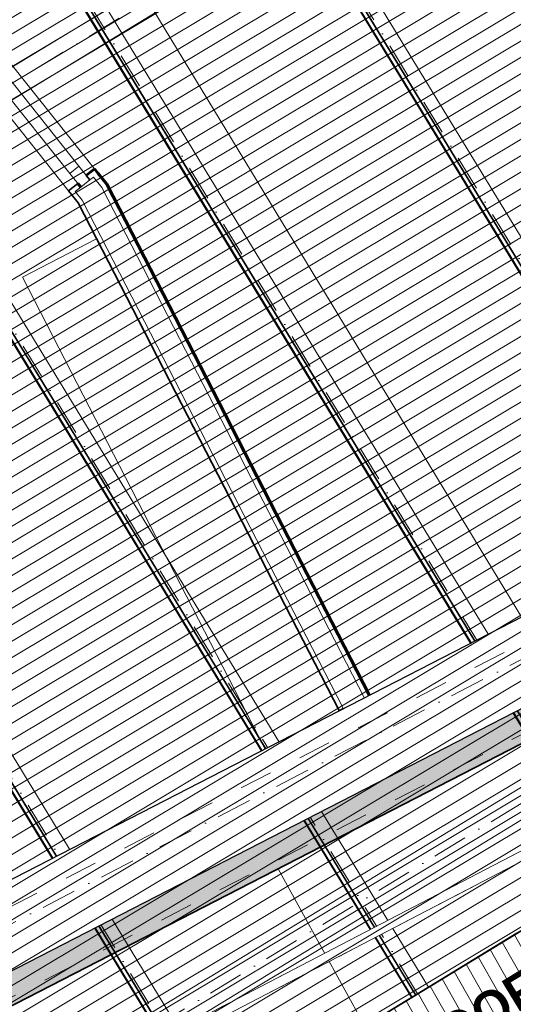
# Model space of a CAD drawing. Header units: millimetres. Extents: x -738537 to 1850049, y -250217 to 604013.
# Tile 200 of 204: x -140072 to -137968, y 486626 to 490822. Entities that reach past the tile are written whole.
import ezdxf

# ---------------------------------------------------------------- set-up
doc = ezdxf.new("R2010")
doc.units = ezdxf.units.MM
doc.header["$MEASUREMENT"] = 0
doc.set_wipeout_variables(frame=1)
for name, pattern in [('Dashed', [280, 140, -140]), ('Dot & Dashed', [280, 150, -60.00000000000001, 0, -69.99999999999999]), ('Hidden Line', [140, 100, -39.99999999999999]), ('Long Dashed', [700.0000000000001, 400, -300.0000000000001]), ('Wipeout_Contour', [1000, 0, -1000])]:
    doc.linetypes.add(name, pattern=pattern)
for name, color, linetype, lineweight in [('0_Pen_No__1', 214, 'Continuous', 35), ('0_Pen_No__128', 9, 'Continuous', 0), ('0_Pen_No__161', 1, 'Continuous', 5), ('0_Pen_No__3', 30, 'Continuous', 15), ('0_Pen_No__4', 5, 'Continuous', 5), ('0_Pen_No__41', 7, 'Continuous', 60), ('0_Pen_No__5', 4, 'Continuous', 5), ('0_Pen_No__6', 7, 'Continuous', 5), ('0_Pen_No__69', 255, 'Continuous', 20), ('0_Pen_No__90', 255, 'Continuous', 20), ('A_SITE 3D_Pen_No__128', 9, 'Continuous', 0)]:
    doc.layers.add(name, color=color, linetype=linetype, lineweight=lineweight)
for name, color, linetype, lineweight, true_color in [('0_Pen_No__168', 7, 'Continuous', 5, 0x996633), ('0_Pen_No__21', 7, 'Continuous', 0, 0x00ff4d), ('0_Pen_No__7', 7, 'Continuous', 5, 0x9f07ff)]:
    doc.layers.add(name, color=color, linetype=linetype, lineweight=lineweight, true_color=true_color)
doc.styles.add('GENERATED_STYLE_5', font='swisscbo.ttf')

msp = doc.modelspace()

# ---------------------------------------------------------------- hatches: boundary and pattern name
at = {"layer": '0_Pen_No__128', "linetype": 'Continuous', "lineweight": 0, "true_color": 0x2f2f2f}
msp.add_hatch(color=250, dxfattribs=at).paths.add_polyline_path([(-136587.0288535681, 492894.4048732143), (-139302.0256740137, 491203.6543902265), (-138929.5831995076, 490605.5885478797), (-136214.586379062, 492296.3390308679)])
h = msp.add_hatch(color=250, dxfattribs=at)
h.paths.add_polyline_path([(-140045.3218456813, 489571.933578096), (-142374.3848154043, 492580.6525003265), (-144438.0281153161, 490983.1768581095), (-141720.1989552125, 487472.2438658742), (-139656.5556553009, 489069.7195080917)])
h.paths.add_polyline_path([(-141780.24318318, 488228.9230985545), (-143787.6904966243, 490822.174030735), (-142554.98322913, 491776.4183198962), (-140547.5359156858, 489183.1673877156)], flags=0)
at = {"layer": 'A_SITE 3D_Pen_No__128', "linetype": 'Continuous', "lineweight": 0}
h = msp.add_hatch(dxfattribs=at)
h.set_pattern_fill('PATTERN__PAVING', color=9, style=0, pattern_type=2)
h.set_pattern_definition([(0, (50185.62697898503, -15960.65989037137), (0, 400), [300, -100]), (0, (50485.62697898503, -15860.65989037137), (0, 400), [300, -100]), (0, (50385.62697898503, -15760.65989037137), (0, 400), [300, -100]), (0, (50285.62697898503, -15660.65989037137), (0, 400), [300, -100]), (90, (50385.62697898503, -15960.65989037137), (-400, 0), [300, -100]), (90, (50285.62697898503, -15860.65989037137), (-400, 0), [300, -100]), (90, (50185.62697898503, -15760.65989037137), (-400, 0), [300, -100]), (90, (50485.62697898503, -15660.65989037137), (-400, 0), [300, -100])])
edge = h.paths.add_edge_path()
edge.add_line((-141658.9293926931, 502906.4695418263), (-133859.9950531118, 489985.8820768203))
edge.add_line((-133859.9950531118, 489985.8820768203), (-135892.4492537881, 488936.9625801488))
edge.add_line((-135892.4492537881, 488936.9625801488), (-135447.9528253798, 485471.3004020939))
edge.add_line((-135447.9528253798, 485471.3004020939), (-132557.4978225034, 487200.5223492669))
edge.add_line((-132557.4978225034, 487200.5223492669), (-130811.4978724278, 484271.7852503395))
edge.add_line((-130811.4978724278, 484271.7852503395), (-126376.4927639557, 487704.942828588))
edge.add_line((-126376.4927639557, 487704.942828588), (-122397.6530312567, 482565.0172242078))
edge.add_line((-122397.6530312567, 482565.0172242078), (-128475.29806878, 477860.2845403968))
edge.add_arc((-127080.1570592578, 476557.3914522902), 1908.912998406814, 136.9582252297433, 163.5685497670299)
edge.add_line((-128911.1078554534, 477097.361837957), (-129104.1927279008, 476054.664263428))
edge.add_line((-129104.1927279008, 476054.664263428), (-128886.2914889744, 471446.3544810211))
edge.add_line((-128886.2914889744, 471446.3544810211), (-128671.8969748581, 470453.260833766))
edge.add_line((-128671.8969748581, 470453.260833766), (-127087.2195249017, 466132.5667483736))
edge.add_line((-127087.2195249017, 466132.5667483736), (-123461.5061781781, 461877.5054720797))
edge.add_arc((-122058.0420411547, 465862.571642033), 4224.980942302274, 250.598710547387, 274.2765838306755)
edge.add_line((-121742.980219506, 461649.354342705), (-120509.3880554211, 462059.6889993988))
edge.add_line((-120509.3880554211, 462059.6889993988), (-119169.5582814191, 462641.9551146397))
edge.add_line((-119169.5582814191, 462641.9551146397), (-117334.3877235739, 463681.5930941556))
edge.add_line((-117334.3877235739, 463681.5930941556), (-116655.3332468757, 464272.2579887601))
edge.add_line((-116655.3332468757, 464272.2579887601), (-115250.1654718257, 466224.7617648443))
edge.add_line((-115250.1654718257, 466224.7617648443), (-115382.675536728, 466316.6532873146))
edge.add_line((-115382.675536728, 466316.6532873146), (-116768.867495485, 464372.3078483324))
edge.add_line((-116768.867495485, 464372.3078483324), (-117416.7596665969, 463822.002719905))
edge.add_line((-117416.7596665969, 463822.002719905), (-119178.7780829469, 462845.9949843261))
edge.add_line((-119178.7780829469, 462845.9949843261), (-120570.1069556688, 462205.6794619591))
edge.add_line((-120570.1069556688, 462205.6794619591), (-121737.7188536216, 461826.2292595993))
edge.add_arc((-121985.1222943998, 465796.2847904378), 3977.756827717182, 250.6114960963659, 273.5659113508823, ccw=False)
edge.add_line((-123305.6256770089, 462044.1093951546), (-126795.2386001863, 466254.0045489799))
edge.add_line((-126795.2386001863, 466254.0045489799), (-128417.6412986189, 470541.8839182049))
edge.add_line((-128417.6412986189, 470541.8839182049), (-128658.5993877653, 471458.8567635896))
edge.add_line((-128658.5993877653, 471458.8567635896), (-128763.3248807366, 476165.610694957))
edge.add_line((-128763.3248807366, 476165.610694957), (-128607.6067542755, 476976.9995447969))
edge.add_arc((-126795.1373672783, 476447.5864265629), 1888.206431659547, 136.8095910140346, 163.7171839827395, ccw=False)
edge.add_line((-128171.7969676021, 477739.9222472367), (-127416.23583989, 478324.8055445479))
edge.add_line((-127416.23583989, 478324.8055445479), (-125872.2569375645, 477891.1987847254))
edge.add_line((-125872.2569375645, 477891.1987847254), (-121158.2987825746, 481540.2951820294))
edge.add_line((-121158.2987825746, 481540.2951820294), (-121946.7165571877, 482558.7852391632))
edge.add_line((-121946.7165571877, 482558.7852391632), (-121956.0473127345, 482551.5622589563))
edge.add_line((-121956.0473127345, 482551.5622589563), (-129459.6106460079, 492244.7793503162))
edge.add_line((-129459.6106460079, 492244.7793503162), (-133676.8141901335, 490076.262179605))
edge.add_line((-133676.8141901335, 490076.262179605), (-141537.6477579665, 502979.6757724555))
edge.add_line((-141537.6477579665, 502979.6757724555), (-141658.9293926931, 502906.4695418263))

# ---------------------------------------------------------------- linework, layer by layer
at = {"layer": '0_Pen_No__3', "color": 7, "linetype": 'Continuous', "lineweight": 15}
for points in [[(-161459.2797118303, 523616.4396209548), (-162528.4261944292, 524819.0204494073), (-165486.4915726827, 522193.4889295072), (-164417.7468441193, 520986.2143751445), (-165655.4646538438, 519885.8295931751), (-158661.369294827, 512020.6377612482), (-161000.2928529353, 509940.757860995), (-160550.0876614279, 509434.4807782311), (-160072.2245931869, 509869.7380625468), (-146311.2996773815, 491713.3398175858), (-146288.8038686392, 491683.6585646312), (-141875.7226593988, 485860.3230576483), (-134132.2816761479, 489842.057524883), (-149778.0654580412, 515524.0590160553), (-150456.8647923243, 515110.5266388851), (-159275.1582538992, 525087.229691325), (-159407.0048719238, 524970.0527715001), (-159640.8659356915, 525233.1005953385)], [(-136587.0288535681, 492894.4048732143), (-139302.0256740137, 491203.6543902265), (-138929.5831995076, 490605.5885478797), (-136214.586379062, 492296.3390308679)], [(-140045.3218456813, 489571.933578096), (-142374.3848154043, 492580.6525003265), (-144438.0281153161, 490983.1768581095), (-141720.1989552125, 487472.2438658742), (-139656.5556553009, 489069.7195080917)]]:
    msp.add_lwpolyline(points, close=True, dxfattribs=at)

# ---------------------------------------------------------------- next in the draw order: wipeouts: each hides what was drawn before it
at = {"color": 254, "linetype": 'Wipeout_Contour', "lineweight": 0, "ltscale": 3274114.801400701}
msp.add_wipeout([(-149340.69628907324, 495713.1732858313), (-141882.9420496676, 485858.26028435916), (-134439.8966987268, 489683.8773511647), (-140343.81723151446, 499374.95509745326), (-143093.85045132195, 497699.8365008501), (-144273.55745379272, 499635.66845030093)], dxfattribs=at)

# ---------------------------------------------------------------- next in the draw order: hatches: boundary and pattern name
at = {"layer": '0_Pen_No__128', "linetype": 'Continuous', "lineweight": 0}
h = msp.add_hatch(dxfattribs=at)
h.set_pattern_fill('PATTERN__TILES_ANGLED', color=9, style=0, pattern_type=2)
h.set_pattern_definition([(31.22252268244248, (-141305.8923864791, 493150.9151897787), (-207345.283489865, 342064.2241078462), []), (121.2225226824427, (-141305.8923864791, 493150.9151897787), (342064.2241078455, 207345.2834898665), [])])
h.paths.add_polyline_path([(-149340.6962890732, 495713.1732858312), (-141882.9420496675, 485858.2602843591), (-134439.8966987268, 489683.8773511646), (-140343.8172315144, 499374.9550974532), (-143093.8504513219, 497699.83650085), (-144273.5574537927, 499635.6684503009)])
msp.add_hatch(color=9, dxfattribs=at).paths.add_polyline_path([(-135892.4492409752, 488936.9626730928), (-142171.6623774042, 485709.8778405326), (-142305.074767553, 485641.3130233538), (-142243.5157195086, 485521.5323534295), (-135830.8640465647, 488817.1954406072)])
at = {"layer": '0_Pen_No__6', "linetype": 'Continuous', "lineweight": 5}
h = msp.add_hatch(dxfattribs=at)
h.set_pattern_fill('HATCH__PLY__', style=0, pattern_type=2)
h.set_pattern_definition([(298.8857283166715, (-137282.1122487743, 484088.1348510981), (26267.54743226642, 14491.92959612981), [])])
h.paths.add_polyline_path([(-138228.4877627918, 478666.6615111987), (-134790.0809920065, 480610.4616242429), (-135873.6797176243, 488795.1911226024), (-142105.8317168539, 485592.2924864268)])
h = msp.add_hatch(dxfattribs=at)
h.set_pattern_fill('PLYWOOD', style=0, pattern_type=2)
h.set_pattern_definition([(299.4565773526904, (-137088.1249219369, 483542.5475041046), (52.24372036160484, 29.50582940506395), [])])
h.paths.add_polyline_path([(-141607.4529290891, 484702.6191232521), (-138247.7930240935, 478704.2253983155), (-134809.3862533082, 480648.02551136), (-135813.4974753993, 488232.3633826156)])
at = {"layer": '0_Pen_No__7', "linetype": 'Continuous', "lineweight": 5, "true_color": 0x3f3f3f}
msp.add_hatch(color=250, dxfattribs=at).paths.add_polyline_path([(-141616.8165452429, 486122.767433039), (-136880.9021378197, 488558.009452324), (-136933.4908223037, 488660.2808083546), (-141669.4052289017, 486225.0387894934)])

# ---------------------------------------------------------------- next in the draw order: linework, layer by layer
at = {"layer": '0_Pen_No__1', "color": 7, "linetype": 'Continuous', "lineweight": 35}
for p, q in [((-139772.7464629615, 490139.6221695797), (-139788.3316206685, 490159.1704728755)), ((-139824.3111957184, 490124.0896199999), (-139863.4078023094, 490092.9236885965)), ((-139824.3111957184, 490124.0896199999), (-139863.4078023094, 490092.9236885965)), ((-139850.9396761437, 490077.2815387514), (-139863.4078023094, 490092.9236885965)), ((-139850.9396761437, 490077.2815387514), (-139863.4078023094, 490092.9236885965)), ((-141669.4053557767, 486225.0382665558), (-136933.4902176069, 488660.2816304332)), ((-141616.8147645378, 486122.768067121), (-136880.9040103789, 488558.0114309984))]:
    msp.add_line(p, q, dxfattribs=at)
at = {"layer": '0_Pen_No__1', "color": 7, "linetype": 'Long Dashed', "lineweight": 35}
msp.add_line((-144272.3415093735, 483079.1380153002), (-133435.8520273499, 489680.8529956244), dxfattribs=at)
at = {"layer": '0_Pen_No__1', "color": 7, "linetype": 'Continuous', "lineweight": 35}
for points in [[(-139850.9407453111, 490077.2833064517), (-139823.2094103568, 490042.4984314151)], [(-139823.2094103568, 490042.4984314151), (-138709.3919195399, 487876.4122473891)], [(-136986.0795067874, 488762.5521643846), (-141721.9939125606, 486327.3101459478)], [(-141564.227861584, 486020.4960765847), (-136828.313453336, 488455.7380962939)], [(-138580.4410787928, 487942.7197180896), (-138602.6739823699, 487931.2873955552)]]:
    msp.add_lwpolyline(points, dxfattribs=at)
for points in [[(-135892.4492409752, 488936.9626730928), (-142171.6623774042, 485709.8778405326), (-142305.074767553, 485641.3130233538), (-142243.5157195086, 485521.5323534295), (-135830.8640465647, 488817.1954406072)], [(-141607.4529290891, 484702.6191232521), (-138247.7930240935, 478704.2253983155), (-134809.3862533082, 480648.02551136), (-135813.4974753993, 488232.3633826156)]]:
    msp.add_lwpolyline(points, close=True, dxfattribs=at)
at = {"layer": '0_Pen_No__168', "color": 25, "linetype": 'Continuous', "lineweight": 5, "true_color": 0x996633}
msp.add_lwpolyline([(-149340.6962890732, 495713.1732858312), (-141882.9420496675, 485858.2602843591), (-134439.8966987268, 489683.8773511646), (-140343.8172315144, 499374.9550974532), (-143093.8504513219, 497699.83650085), (-144273.5574537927, 499635.6684503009)], close=True, dxfattribs=at)
at = {"layer": '0_Pen_No__21', "color": 100, "linetype": 'Continuous', "lineweight": 0, "true_color": 0x00ff4d}
for p, q in [((-139811.8430695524, 490108.4518541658), (-139772.7464629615, 490139.6221695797)), ((-139811.8430695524, 490108.4518541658), (-139772.7464629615, 490139.6221695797)), ((-139811.8430695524, 490108.4518541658), (-139772.7464629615, 490139.6221695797)), ((-139757.1086971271, 490152.0859117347), (-139772.7464629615, 490139.6221695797)), ((-139721.9445480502, 490107.9783810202), (-139757.1086971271, 490152.0859117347)), ((-139835.3019103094, 490089.7496649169), (-139811.8430695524, 490108.4518541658)), ((-138602.6759520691, 487931.2864266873), (-139721.9445480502, 490107.9783810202)), ((-139835.3019103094, 490089.7496649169), (-139806.33236822, 490053.4106009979)), ((-139806.33236822, 490053.4106009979), (-138691.6056072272, 487885.5568120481))]:
    msp.add_line(p, q, dxfattribs=at)
msp.add_lwpolyline([(-138602.6739823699, 487931.2873955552), (-138691.6055966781, 487885.5581054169)], dxfattribs=at)
at = {"layer": '0_Pen_No__3', "color": 7, "linetype": 'Continuous', "lineweight": 15}
for p, q in [((-140345.3464723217, 490930.0505139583), (-139753.1455515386, 490187.2193727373)), ((-140461.8427861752, 490843.5715207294), (-139863.4078023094, 490092.9236885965))]:
    msp.add_line(p, q, dxfattribs=at)
for points in [[(-140060.2941176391, 489725.7739907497), (-139025.7030837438, 487713.762720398), (-138709.2527436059, 487876.4838191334), (-139744.1337421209, 489888.4725307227)], [(-138228.4877627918, 478666.6615111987), (-134790.0809920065, 480610.4616242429), (-135873.6797176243, 488795.1911226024), (-142105.8317168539, 485592.2924864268)]]:
    msp.add_lwpolyline(points, close=True, dxfattribs=at)
at = {"layer": '0_Pen_No__3', "color": 7, "linetype": 'Hidden Line', "lineweight": 15}
for points in [[(-136716.5847132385, 487914.1754099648), (-142051.9317769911, 485136.2983752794)], [(-142063.5034073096, 485085.1766349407), (-136698.1123036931, 487878.696259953)]]:
    msp.add_lwpolyline(points, dxfattribs=at)
at = {"layer": '0_Pen_No__4', "color": 7, "linetype": 'Dashed', "lineweight": 5}
msp.add_lwpolyline([(-133796.967740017, 489460.9735714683), (-133796.9157131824, 489460.8881711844), (-144272.3417829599, 483079.1382026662), (-144272.3938097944, 483079.2236029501), (-160443.9479583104, 509624.28111098), (-160443.9999851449, 509624.3665112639), (-149968.5739153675, 516006.116479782), (-149968.5218885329, 516006.0310794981)], close=True, dxfattribs=at)
at = {"layer": '0_Pen_No__41', "color": 7, "linetype": 'Continuous', "lineweight": 60}
for p, q in [((-139788.3316206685, 490159.1704728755), (-139753.1455515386, 490187.2193727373)), ((-139788.3316206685, 490159.1704728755), (-139753.1455515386, 490187.2193727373)), ((-139737.5603938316, 490167.6710694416), (-139753.1455515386, 490187.2193727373)), ((-139737.5603938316, 490167.6710694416), (-139753.1455515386, 490187.2193727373)), ((-139811.8430695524, 490108.4518541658), (-139824.3111957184, 490124.0896199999))]:
    msp.add_line(p, q, dxfattribs=at)
for points in [[(-139700.8477927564, 490121.6202324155), (-139737.5613759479, 490167.6720148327)], [(-138580.4410787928, 487942.7197180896), (-139700.8477927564, 490121.6202324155)], [(-138691.6055966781, 487885.5581054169), (-138709.3919195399, 487876.4122473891)]]:
    msp.add_lwpolyline(points, dxfattribs=at)
at = {"layer": '0_Pen_No__5', "color": 7, "linetype": 'Dot & Dashed', "lineweight": 5}
msp.add_line((-131382.3025469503, 491487.8457194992), (-147643.1634248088, 483067.1828183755), dxfattribs=at)
at = {"layer": '0_Pen_No__6', "color": 7, "linetype": 'Continuous', "lineweight": 5}
for p, q in [((-136622.0357499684, 487739.7909267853), (-152793.0069482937, 514283.869040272)), ((-136694.2746472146, 487695.782122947), (-152865.2458455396, 514239.8602364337)), ((-136692.3912879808, 487696.9294880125), (-152863.362486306, 514241.0076014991)), ((-136690.7092311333, 487697.9542172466), (-152861.6804294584, 514242.0323307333)), ((-136677.3244141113, 487706.1084085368), (-152848.2956124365, 514250.1865220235)), ((-136675.4410548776, 487707.2557736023), (-152846.4122532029, 514251.3338870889)), ((-137476.0383928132, 487219.5222596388), (-153647.7087195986, 513764.747967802)), ((-137548.2772900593, 487175.5134558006), (-153719.9476168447, 513720.7391639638)), ((-137546.3939308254, 487176.6608208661), (-153718.0642576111, 513721.8865290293)), ((-137544.711873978, 487177.6855501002), (-153716.3822007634, 513722.9112582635)), ((-137531.327056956, 487185.8397413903), (-153702.9973837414, 513731.0654495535)), ((-137529.4436977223, 487186.9871064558), (-153701.1140245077, 513732.2128146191)), ((-138330.0410356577, 486699.2535924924), (-154501.7113624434, 513244.4793006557)), ((-138402.2799329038, 486655.2447886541), (-154573.9502596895, 513200.4704968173)), ((-138400.3965736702, 486656.3921537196), (-154572.0669004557, 513201.6178618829)), ((-138398.7145168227, 486657.4168829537), (-154570.3848436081, 513202.6425911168)), ((-138385.3296998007, 486665.5710742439), (-154557.0000265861, 513210.7967824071)), ((-138383.446340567, 486666.7184393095), (-154555.1166673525, 513211.9441474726)), ((-139184.0436785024, 486178.984925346), (-155355.714005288, 512724.2106335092)), ((-139256.2825757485, 486134.9761215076), (-155427.9529025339, 512680.2018296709)), ((-139254.3992165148, 486136.1234865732), (-155426.0695433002, 512681.3491947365)), ((-139252.7171596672, 486137.1482158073), (-155424.3874864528, 512682.3739239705)), ((-139239.3323426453, 486145.3024070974), (-155411.0026694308, 512690.5281152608)), ((-139237.4489834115, 486146.449772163), (-155409.1193101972, 512691.6754803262)), ((-139819.5019360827, 490198.2626954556), (-140349.366610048, 490862.9006234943)), ((-140388.4632166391, 490831.7346920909), (-139858.5985426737, 490167.0967640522)), ((-139819.5019360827, 490198.2626954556), (-139858.5985426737, 490167.0967640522)), ((-139772.7464629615, 490139.6221695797), (-139819.5019360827, 490198.2626954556)), ((-139858.5985426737, 490167.0967640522), (-139811.8430695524, 490108.4518541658)), ((-138383.446340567, 486666.7184393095), (-138330.0410356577, 486699.2535924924)), ((-138402.2799329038, 486655.2447886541), (-138400.3965736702, 486656.3921537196)), ((-138400.3965736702, 486656.3921537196), (-138398.7145168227, 486657.4168829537)), ((-138398.7145168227, 486657.4168829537), (-138385.3296998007, 486665.5710742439)), ((-138385.3296998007, 486665.5710742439), (-138383.446340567, 486666.7184393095))]:
    msp.add_line(p, q, dxfattribs=at)
at = {"layer": '0_Pen_No__6', "color": 7, "linetype": 'Dot & Dashed', "lineweight": 5}
for p, q in [((-136667.57199476, 487712.0496995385), (-152838.5431930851, 514256.127813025)), ((-137521.5746376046, 487191.7810323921), (-153693.2449643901, 513737.0067405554)), ((-138375.5772804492, 486671.5123652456), (-154547.2476072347, 513216.7380734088)), ((-139229.5799232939, 486151.2436980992), (-155401.2502500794, 512696.4694062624))]:
    msp.add_line(p, q, dxfattribs=at)
at = {"layer": '0_Pen_No__69', "color": 255, "linetype": 'Dot & Dashed', "lineweight": 20}
for p, q in [((-136059.628988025, 493016.0928104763), (-146846.769079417, 486441.5047799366)), ((-134183.3352054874, 489938.4047778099), (-141975.2803273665, 485903.3577139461)), ((-134107.9866390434, 489813.9698289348), (-144895.1267304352, 483239.3817983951))]:
    msp.add_line(p, q, dxfattribs=at)
at = {"layer": '0_Pen_No__90', "color": 255, "linetype": 'Continuous', "lineweight": 20}
for p, q in [((-136090.8552662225, 493067.3267791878), (-146860.2019870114, 486503.5835212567)), ((-136028.4027098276, 492964.8588417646), (-146797.7494306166, 486401.1155838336)), ((-134192.4221984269, 490001.2668465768), (-141984.3673203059, 485966.219782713)), ((-134137.2404152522, 489894.7071412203), (-141929.1855371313, 485859.6600773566)), ((-134139.2129172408, 489865.2037976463), (-144908.5596380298, 483301.4605397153)), ((-134076.7603608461, 489762.7358602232), (-144846.107081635, 483198.9926022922))]:
    msp.add_line(p, q, dxfattribs=at)

# ---------------------------------------------------------------- next in the draw order: texts
at = {"layer": '0_Pen_No__6', "color": 7, "linetype": 'Continuous', "lineweight": 5, "insert": (-139113.2921036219, 485878.8247730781), "char_height": 149.9999999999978, "attachment_point": 7, "rotation": 31.350253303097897, "style": 'GENERATED_STYLE_5'}
msp.add_mtext('\\A1;{\\pql;\\fArial|b1|i0|c0|p34;LINE OF ROOF ABOVE}', dxfattribs=at)

# ---------------------------------------------------------------- next in the draw order: wipeouts: each hides what was drawn before it
at = {"color": 254, "linetype": 'Wipeout_Contour', "lineweight": 0, "ltscale": 2168335.033900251}
msp.add_wipeout([(-134239.34551128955, 490017.7985977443), (-138009.46139644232, 496206.3111057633), (-138107.6717022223, 496146.48021208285), (-134337.5558170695, 489957.967704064)], dxfattribs=at)
at = {"color": 254, "linetype": 'Wipeout_Contour', "lineweight": 0, "ltscale": 2150880.505805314}
msp.add_wipeout([(-141564.22786158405, 486020.4960765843), (-136828.31345333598, 488455.73809629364), (-136880.9021378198, 488558.0094523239), (-141616.8165452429, 486122.76743303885)], dxfattribs=at)

# ---------------------------------------------------------------- next in the draw order: wipeouts: each hides what was drawn before it
at = {"color": 254, "linetype": 'Wipeout_Contour', "lineweight": 0, "ltscale": 2168245.392708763}
msp.add_wipeout([(-134337.55581706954, 489957.96770406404), (-138107.67170222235, 496146.4802120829), (-138205.88200800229, 496086.64931840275), (-134435.7661228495, 489898.1368103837)], dxfattribs=at)
at = {"color": 254, "linetype": 'Wipeout_Contour', "lineweight": 0, "ltscale": 2151337.46385928}
msp.add_wipeout([(-141616.81654524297, 486122.7674330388), (-136880.90213781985, 488558.00945232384), (-136933.49082230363, 488660.28080835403), (-141669.40522890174, 486225.0387894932)], dxfattribs=at)

# ---------------------------------------------------------------- next in the draw order: wipeouts: each hides what was drawn before it
at = {"color": 254, "linetype": 'Wipeout_Contour', "lineweight": 0, "ltscale": 2168155.845409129}
msp.add_wipeout([(-134435.76612284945, 489898.13681038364), (-138205.88200800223, 496086.6493184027), (-138304.09231378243, 496026.8184247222), (-134533.9764286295, 489838.3059167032)], dxfattribs=at)
at = {"color": 254, "linetype": 'Wipeout_Contour', "lineweight": 0, "ltscale": 2151794.423209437}
msp.add_wipeout([(-141669.4052289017, 486225.0387894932), (-136933.4908223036, 488660.28080835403), (-136986.07950678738, 488762.55216438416), (-141721.9939125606, 486327.3101459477)], dxfattribs=at)

# ---------------------------------------------------------------- next in the draw order: linework, layer by layer
at = {"layer": '0_Pen_No__3', "color": 7, "linetype": 'Continuous', "lineweight": 15}
for points in [[(-136986.0795067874, 488762.5521643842), (-141721.9939125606, 486327.3101459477)], [(-141564.227861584, 486020.4960765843), (-136828.313453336, 488455.7380962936)]]:
    msp.add_lwpolyline(points, dxfattribs=at)
at = {"layer": '0_Pen_No__5', "color": 7, "linetype": 'Dot & Dashed', "lineweight": 5}
msp.add_line((-131382.3003993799, 491487.8438378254), (-147643.1627631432, 483067.1807157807), dxfattribs=at)

# ---------------------------------------------------------------- next in the draw order: wipeouts: each hides what was drawn before it
at = {"color": 254, "linetype": 'Wipeout_Contour', "lineweight": 0, "ltscale": 2148172.714180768}
msp.add_wipeout([(-136716.58471323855, 487914.1754099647), (-142051.93177699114, 485136.2983752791), (-142063.50340730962, 485085.1766349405), (-136698.11230369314, 487878.6962599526)], dxfattribs=at)

# ---------------------------------------------------------------- next in the draw order: hatches: boundary and pattern name
at = {"layer": '0_Pen_No__6', "linetype": 'Continuous', "lineweight": 5}
h = msp.add_hatch(dxfattribs=at)
h.set_pattern_fill('PLYWOOD', style=0, pattern_type=2)
h.set_pattern_definition([(30.91126154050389, (-145540.3776186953, 496948.7634278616), (-30.82259496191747, 51.47783917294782), [])])
h.paths.add_polyline_path([(-140835.3061434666, 501013.9514633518, -0.1222409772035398), (-144380.8132305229, 499067.7955985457, -0.03485579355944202), (-146392.9357978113, 498761.9408763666, 0.03812265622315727), (-148405.0583650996, 498456.0861541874, 0.1400122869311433), (-152230.0876134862, 496141.2921925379), (-144272.4376745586, 483079.0797844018), (-133797.0116037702, 489460.829753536)])

# ---------------------------------------------------------------- next in the draw order: linework, layer by layer
at = {"layer": '0_Pen_No__1', "color": 7, "linetype": 'Continuous', "lineweight": 35}
msp.add_lwpolyline([(-149968.5739153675, 516006.116479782), (-160443.9999861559, 509624.3665106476), (-144272.34178397, 483079.1382020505), (-133796.9157131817, 489460.8881711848)], close=True, dxfattribs=at)
msp.add_lwpolyline([(-140835.3061434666, 501013.9514633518, -0.1222409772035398), (-144380.8132305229, 499067.7955985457, -0.03485579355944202), (-146392.9357978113, 498761.9408763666, 0.03812265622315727), (-148405.0583650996, 498456.0861541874, 0.1400122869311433), (-152230.0876134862, 496141.2921925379), (-144272.4376745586, 483079.0797844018), (-133797.0116037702, 489460.829753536)], format="xyb", close=True, dxfattribs=at)
at = {"layer": '0_Pen_No__161', "color": 1, "linetype": 'Dashed', "lineweight": 5}
for points in [[(-134080.8134940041, 489757.574473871), (-134363.4801083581, 489612.225211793), (-141432.7648114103, 485974.319310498), (-141774.5265345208, 485715.3075140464), (-160005.6490807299, 509770.4051624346), (-160426.4868532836, 509387.0888565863), (-167789.0299053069, 517831.6957676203), (-164294.1460359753, 520938.8224534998), (-165362.8907645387, 522146.0970078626), (-162404.8253862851, 524771.6285277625), (-161335.6743990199, 523569.0517041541), (-159386.3303446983, 525311.5594051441), (-150333.2639841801, 515063.1347172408), (-149723.552458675, 515434.5780051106)], [(-134568.3911193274, 489894.7969942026), (-134521.294686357, 489919.0143281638), (-141617.268845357, 486267.3738365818), (-141696.7971464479, 486207.1015277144), (-159948.3947754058, 510289.215072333), (-160398.1448957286, 509879.564214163), (-167304.4498564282, 517800.8802850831), (-163807.628824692, 520909.7292052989), (-164876.1864865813, 522116.7924455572), (-162433.6199902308, 524284.7754025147), (-161363.6616700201, 523081.2904939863), (-159415.1406604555, 524823.0624798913), (-150400.5325336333, 514618.1740145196), (-149838.6907461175, 514960.4545063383)]]:
    msp.add_lwpolyline(points, close=True, dxfattribs=at)
at = {"layer": '0_Pen_No__3', "color": 7, "linetype": 'Continuous', "lineweight": 15}
for points in [[(-136716.5847132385, 487914.1754099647), (-142051.9317769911, 485136.2983752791)], [(-142063.5034073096, 485085.1766349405), (-136698.1123036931, 487878.6962599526)]]:
    msp.add_lwpolyline(points, dxfattribs=at)

doc.saveas('drawing.dxf')
